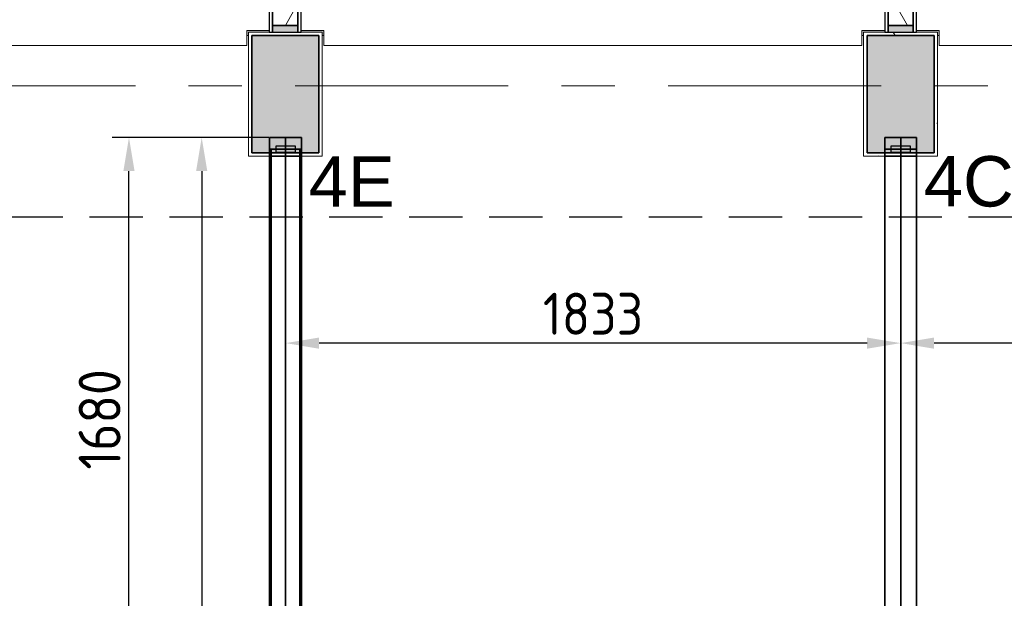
# Model space of a CAD drawing. Extents: x 2820 to 91013, y 1478 to 38178.
# Tile 101 of 182: x 27558 to 30492, y 34301 to 36025. Entities that reach past the tile are written whole.
import ezdxf
from ezdxf.enums import TextEntityAlignment as Align

# ---------------------------------------------------------------- set-up
doc = ezdxf.new("R2010")
doc.units = 0
doc.header["$LTSCALE"] = 50
doc.header["$PDSIZE"] = -5
doc.linetypes.add('HIDDEN2', pattern=[4.7625, 3.175, -1.5875])
doc.linetypes.add('Onderlegger 2e verdieping$0$stramien', pattern=[22.225, 12.7, -3.175, 3.175, -3.175])
doc.layers.get('0').update_dxf_attribs({"linetype": 'CONTINUOUS'})
doc.layers.get('DEFPOINTS').update_dxf_attribs({"linetype": 'CONTINUOUS'})
for name, color, linetype in [('AS-A38--_F----5', 2, 'CONTINUOUS'), ('AS-A38--_F---4-', 9, 'CONTINUOUS'), ('as-i38-e_f----5', 7, 'CONTINUOUS'), ('AS-I38-M_F----5_Wandmodulen', 7, 'CONTINUOUS'), ('AS-L38--', 7, 'CONTINUOUS'), ('AS-L38--_F----5', 7, 'CONTINUOUS'), ('AS-L38--_F---4-', 7, 'CONTINUOUS'), ('AS-L38--_F-23--', 3, 'CONTINUOUS'), ('AS-L38--_F1-----', 2, 'CONTINUOUS'), ('AS-L38--_F123--', 7, 'CONTINUOUS'), ('AS-L38GL_F---4-', 2, 'CONTINUOUS'), ('AS-L38GL_F123--', 3, 'CONTINUOUS'), ('AS-M38--_F123--_Wandlengte', 1, 'CONTINUOUS'), ('AS-T38--_F----5', 7, 'CONTINUOUS'), ('IWTEKST', 2, 'CONTINUOUS')]:
    doc.layers.add(name, color=color, linetype=linetype)
doc.layers.add('AS-I38-1_F----5', color=2, linetype='CONTINUOUS', plot=False)
doc.layers.add('IWHULPLIJN', color=40, linetype='CONTINUOUS', plot=False)
for name, color, linetype, lineweight in [('Onderlegger 2e verdieping$0$A-GENM', 8, 'CONTINUOUS', 18), ('Onderlegger 2e verdieping$0$A-GLAZ', 8, 'CONTINUOUS', 25), ('Onderlegger 2e verdieping$0$A-GLAZ-CWMG', 8, 'CONTINUOUS', 18), ('Onderlegger 2e verdieping$0$S-COLS', 8, 'CONTINUOUS', 18), ('Onderlegger 2e verdieping$0$S-GRID', 8, 'CONTINUOUS', 18)]:
    doc.layers.add(name, color=color, linetype=linetype, lineweight=lineweight)
doc.styles.get("Standard").update_dxf_attribs({"font": 'isocp.shx'})
doc.dimstyles.new('CWall_F2_Wandlengte', dxfattribs={"dimscale": 50, "dimtxt": 2.5, "dimasz": 2, "dimexe": 1, "dimexo": 1, "dimgap": 0.5, "dimtad": 1, "dimdec": 0, "dimdsep": 46, "dimtxsty": 'Standard', "dimcen": 2.5, "dimclrt": 2, "dimadec": 0, "dimazin": 0, "dimtfac": 1, "dimtdec": 0, "dimtix": 1, "dimtmove": 2, "dimatfit": 0, "dimfxl": 0, "dimtolj": 1, "dimtzin": 0, "dimarcsym": 0})
pattern_1 = [(60, (750, 2090), (-43300, 25000), [300, -50000]), (60, (820, 2164), (-43300, 25000), [100, -50000]), (60, (776, 2190), (-43300, 25000), [100, -50000]), (150, (910, 2170), (-25000, -43300), [200, -50000])]
pattern_2 = [(0, (822.5, 1360), (29.7656, 59.5312), [0, -59.5312])]
pattern_3 = [(60, (750, 1230), (-43300, 25000), [300, -50000]), (60, (820, 1304), (-43300, 25000), [100, -50000]), (60, (776, 1330), (-43300, 25000), [100, -50000]), (150, (910, 1310), (-25000, -43300), [200, -50000])]
pattern_4 = [(60, (750, 370), (-43300, 25000), [300, -50000]), (60, (820, 444), (-43300, 25000), [100, -50000]), (60, (776, 470), (-43300, 25000), [100, -50000]), (150, (910, 450), (-25000, -43300), [200, -50000])]
pattern_5 = [(0, (822.5, 1360), (31.75, 31.75), [15.875, -47.625]), (90, (830.438, 1352.062), (-31.75, 31.75), [15.875, -47.625])]

# ---------------------------------------------------------------- blocks, each defined once
blk = doc.blocks.new('Onderlegger 2e verdieping$0$42_KA leemstuc betonkolomafwerking - Type-V94-Plotview 2e Verdieping - schaal 1 op 100')
at = {"layer": 'Onderlegger 2e verdieping$0$A-GENM'}
h = blk.add_hatch(dxfattribs=at)
h.set_pattern_fill('FP_146', color=256, style=0, pattern_type=2)
h.set_pattern_definition([(0, (-30350.26, -35895.2), (406.4, 101.6), [33.528, -271.272, 33.528, -1896.872]), (0, (-30350.26, -35895.2), (406.4, 101.6), [-338.328, -271.272, 33.528, -576.072, -1016]), (0, (-30350.26, -35895.2), (406.4, 101.6), [-1219.2, 33.528, -271.272, 33.528, -677.672]), (0, (-30350.26, -35895.2), (406.4, 101.6), [-1557.528, -169.672, 33.528, -474.472]), (120, (-30197.86, -35844.4), (-291.18818, 301.15272), [33.528, -271.272, 33.528, -1896.872]), (120, (-30197.86, -35844.4), (-291.18818, 301.15272), [-338.328, -271.272, 33.528, -576.072, -1016]), (120, (-30197.86, -35844.4), (-291.18818, 301.15272), [-1219.2, 33.528, -271.272, 33.528, -677.672]), (120, (-30197.86, -35844.4), (-291.18818, 301.15272), [-1557.528, -169.672, 33.528, -474.472]), (240, (-30147.06, -35641.2), (-115.21182, -402.75272), [33.528, -271.272, 33.528, -1896.872]), (240, (-30147.06, -35641.2), (-115.21182, -402.75272), [-338.328, -271.272, 33.528, -576.072, -1016]), (240, (-30147.06, -35641.2), (-115.21182, -402.75272), [-1219.2, 33.528, -271.272, 33.528, -677.672]), (240, (-30147.06, -35641.2), (-115.21182, -402.75272), [-1557.528, -169.672, 33.528, -474.472])])
h.paths.add_polyline_path([(-277, -277), (-57, -277), (-57, 93), (-277, 93), (-277, 89.1)], flags=0)
h.paths.add_polyline_path([(-267, -267), (-267, 83), (-67, 83), (-67, -267)], flags=0)
for p, q in [((-57, 93), (-277, 93)), ((-277, 93), (-277, -277)), ((-57, -277), (-57, 93)), ((-267, 83), (-67, 83)), ((-267, -267), (-267, 83)), ((-67, 83), (-67, -267)), ((-277, -277), (-57, -277)), ((-67, -267), (-267, -267))]:
    blk.add_line(p, q, dxfattribs=at)
blk = doc.blocks.new('Onderlegger 2e verdieping$0$42_KA leemstuc betonkolomafwerking - Type-V95-Plotview 2e Verdieping - schaal 1 op 100')
at = {"layer": 'Onderlegger 2e verdieping$0$A-GENM'}
h = blk.add_hatch(dxfattribs=at)
h.set_pattern_fill('FP_147', color=256, style=0, pattern_type=2)
h.set_pattern_definition([(0, (-28516.93, -35895.2), (406.4, 101.6), [33.528, -271.272, 33.528, -1896.872]), (0, (-28516.93, -35895.2), (406.4, 101.6), [-338.328, -271.272, 33.528, -576.072, -1016]), (0, (-28516.93, -35895.2), (406.4, 101.6), [-1219.2, 33.528, -271.272, 33.528, -677.672]), (0, (-28516.93, -35895.2), (406.4, 101.6), [-1557.528, -169.672, 33.528, -474.472]), (120, (-28364.53, -35844.4), (-291.18818, 301.15272), [33.528, -271.272, 33.528, -1896.872]), (120, (-28364.53, -35844.4), (-291.18818, 301.15272), [-338.328, -271.272, 33.528, -576.072, -1016]), (120, (-28364.53, -35844.4), (-291.18818, 301.15272), [-1219.2, 33.528, -271.272, 33.528, -677.672]), (120, (-28364.53, -35844.4), (-291.18818, 301.15272), [-1557.528, -169.672, 33.528, -474.472]), (240, (-28313.73, -35641.2), (-115.21182, -402.75272), [33.528, -271.272, 33.528, -1896.872]), (240, (-28313.73, -35641.2), (-115.21182, -402.75272), [-338.328, -271.272, 33.528, -576.072, -1016]), (240, (-28313.73, -35641.2), (-115.21182, -402.75272), [-1219.2, 33.528, -271.272, 33.528, -677.672]), (240, (-28313.73, -35641.2), (-115.21182, -402.75272), [-1557.528, -169.672, 33.528, -474.472])])
h.paths.add_polyline_path([(-277, -277), (-57, -277), (-57, 93), (-277, 93), (-277, 89.1)], flags=0)
h.paths.add_polyline_path([(-67, -267), (-267, -267), (-267, 83), (-67, 83)], flags=0)
for p, q in [((-57, 93), (-277, 93)), ((-277, 93), (-277, -277)), ((-57, -277), (-57, 93)), ((-267, 83), (-67, 83)), ((-267, -267), (-267, 83)), ((-67, 83), (-67, -267)), ((-277, -277), (-57, -277)), ((-67, -267), (-267, -267))]:
    blk.add_line(p, q, dxfattribs=at)
blk = doc.blocks.new('Onderlegger 2e verdieping$0$22_KA_systeempanel_dicht - staal-V130-Plotview 2e Verdieping - schaal 1 op 100')
at = {"layer": 'Onderlegger 2e verdieping$0$A-GLAZ', "lineweight": 18}
h = blk.add_hatch(color=256, dxfattribs=at)
h.paths.add_polyline_path([(-50, -37.5), (-30, -37.5), (-30, 37.5), (-50, 37.5)], flags=0)
h.paths.add_polyline_path([(30, 37.5), (30, -37.5), (50, -37.5), (50, 37.5)], flags=0)
h = blk.add_hatch(dxfattribs=at)
h.set_pattern_fill('FP_203', color=256, style=0, pattern_type=2)
h.set_pattern_definition([(330, (-36038.2, 28349.6), (60, 103.92305), []), (30, (-36038.2, 28349.6), (-60, 103.92305), [])])
h.paths.add_polyline_path([(-30, -37.5), (30, -37.5), (30, 37.5), (-30, 37.5)], flags=0)
at = {"layer": 'Onderlegger 2e verdieping$0$A-GLAZ'}
for p, q in [((50, 47.5), (-50, 47.5)), ((-50, 47.5), (-50, 37.5)), ((-50, 37.5), (50, 37.5)), ((-30, 37.5), (-50, 37.5)), ((-50, 37.5), (-50, -37.5)), ((30, 37.5), (-30, 37.5)), ((-30, 37.5), (-30, -37.5)), ((-30, -37.5), (-30, 37.5)), ((30, -37.5), (30, 37.5)), ((50, 37.5), (30, 37.5)), ((30, 37.5), (30, -37.5)), ((50, 37.5), (50, 47.5)), ((50, -37.5), (50, 37.5)), ((50, -37.5), (-50, -37.5)), ((-50, -37.5), (-50, -47.5)), ((-50, -37.5), (-30, -37.5)), ((-50, -47.5), (50, -47.5)), ((-30, -37.5), (30, -37.5)), ((30, -37.5), (50, -37.5)), ((50, -47.5), (50, -37.5))]:
    blk.add_line(p, q, dxfattribs=at)
blk = doc.blocks.new('Onderlegger 2e verdieping$0$22_KA_systeempanel_dicht - staal-V131-Plotview 2e Verdieping - schaal 1 op 100')
at = {"layer": 'Onderlegger 2e verdieping$0$A-GLAZ', "lineweight": 18}
h = blk.add_hatch(color=256, dxfattribs=at)
h.paths.add_polyline_path([(-50, -37.5), (-30, -37.5), (-30, 37.5), (-50, 37.5)], flags=0)
h.paths.add_polyline_path([(30, -37.5), (50, -37.5), (50, 37.5), (30, 37.5)], flags=0)
h = blk.add_hatch(dxfattribs=at)
h.set_pattern_fill('FP_204', color=256, style=0, pattern_type=2)
h.set_pattern_definition([(330, (-36038.2, 30183.6), (60, 103.92305), []), (30, (-36038.2, 30183.6), (-60, 103.92305), [])])
h.paths.add_polyline_path([(-30, -37.5), (30, -37.5), (30, 37.5), (-30, 37.5)], flags=0)
at = {"layer": 'Onderlegger 2e verdieping$0$A-GLAZ'}
for p, q in [((50, 47.5), (-50, 47.5)), ((-50, 47.5), (-50, 37.5)), ((-50, 37.5), (50, 37.5)), ((-30, 37.5), (-50, 37.5)), ((-50, 37.5), (-50, -37.5)), ((30, 37.5), (-30, 37.5)), ((-30, 37.5), (-30, -37.5)), ((-30, -37.5), (-30, 37.5)), ((30, -37.5), (30, 37.5)), ((50, 37.5), (30, 37.5)), ((30, 37.5), (30, -37.5)), ((50, 37.5), (50, 47.5)), ((50, -37.5), (50, 37.5)), ((50, -37.5), (-50, -37.5)), ((-50, -37.5), (-50, -47.5)), ((-50, -37.5), (-30, -37.5)), ((-50, -47.5), (50, -47.5)), ((-30, -37.5), (30, -37.5)), ((30, -37.5), (50, -37.5)), ((50, -47.5), (50, -37.5))]:
    blk.add_line(p, q, dxfattribs=at)
blk = doc.blocks.new('Onderlegger 2e verdieping$0$vensterbank tweede verdieping - vensterbank tweede verdieping-11898810-Plotview 2e Verdieping - schaal 1 op 100')
at = {"layer": 'Onderlegger 2e verdieping$0$A-GLAZ', "lineweight": 18}
for p, q in [((28234.8, 35948.2), (28234.8, 35993.2)), ((28234.8, 35993.2), (28302.1, 35993.2)), ((28397.1, 35993.2), (28464.9, 35993.2)), ((28464.9, 35993.2), (28464.9, 35948.2)), ((30068.1, 35948.2), (30068.1, 35993.2)), ((30068.1, 35993.2), (30136.1, 35993.2)), ((30231.1, 35993.2), (30298.3, 35993.2)), ((30298.3, 35993.2), (30298.3, 35948.2)), ((26631.6, 35948.2), (28234.8, 35948.2)), ((28464.9, 35948.2), (30068.1, 35948.2)), ((30298.3, 35948.2), (31901.4, 35948.2))]:
    blk.add_line(p, q, dxfattribs=at)
blk = doc.blocks.new('Onderlegger 2e verdieping$0$28_KU_vloerrand 250x670 verdieping - 31090mm-1052746-Plotview 2e Verdieping - schaal 1 op 100')
at = {"layer": 'Onderlegger 2e verdieping$0$S-COLS'}
h = blk.add_hatch(color=256, dxfattribs=at)
h.paths.add_polyline_path([(250, -15526.7), (160, -15526.7), (160, -15542), (250, -15542)], flags=0)
h.paths.add_polyline_path([(250, -13693.3), (235, -13693.3), (235, -13923.5), (250, -13923.5), (250, -13918.3), (240, -13918.3), (240, -13698.3), (250, -13698.3)], flags=0)
h.paths.add_polyline_path([(250, -12090.2), (250, -12085), (240, -12085), (240, -11865), (250, -11865), (250, -11860), (235, -11860), (235, -12090.2), (243.9, -12090.2)], flags=0)
h.paths.add_polyline_path([(250, -10251.7), (240, -10251.7), (240, -10189.5), (235, -10189.5), (235, -10256.8), (250, -10256.8)], flags=0)
h.paths.add_polyline_path([(250, -10026.7), (235, -10026.7), (235, -10094.5), (240, -10094.5), (240, -10031.7), (250, -10031.7)], flags=0)
h.paths.add_polyline_path([(250, -8418.3), (240, -8418.3), (240, -8355.5), (235, -8355.5), (235, -8423.5), (250, -8423.5)], flags=0)
h.paths.add_polyline_path([(250, -8198.3), (250, -8193.3), (235, -8193.3), (235, -8260.5), (240, -8260.5), (240, -8198.3), (243.9, -8198.3)], flags=0)
h.paths.add_polyline_path([(250, -6585), (235, -6585), (235, -6590.2), (250, -6590.2)], flags=0)
h.paths.add_polyline_path([(250, -6360), (235, -6360), (235, -6370), (240, -6370), (240, -6364.5), (250, -6364.5)], flags=0)
h.paths.add_polyline_path([(250, -4526.7), (235, -4526.7), (235, -4756.8), (250, -4756.8), (250, -4752), (240, -4751.2), (240, -4531.2), (250, -4531.2)], flags=0)
h.paths.add_polyline_path([(250, -2905), (240, -2905), (240, -2695), (250, -2695), (250, -2693.3), (235, -2693.3), (235, -2923.5), (250, -2923.5), (250, -2908)], flags=0)
h.paths.add_polyline_path([(250, -1085), (240, -1085), (240, -1075), (250, -1075), (250, -860), (235, -860), (235, -1090.2), (250, -1090.2)], flags=0)
h.paths.add_polyline_path([(250, 973.3), (235, 973.3), (235, 743.2), (250, 743.2), (250, 748.3), (240, 748.3), (240, 968.3), (250, 968.3)], flags=0)
h.paths.add_polyline_path([(250, 2792), (250, 2806.7), (235, 2806.7), (235, 2791.7), (250, 2791.7)], flags=0)
h.paths.add_polyline_path([(250, 2576.5), (250, 2576.7), (243.9, 2576.5)], flags=0)
h.paths.add_polyline_path([(250, 2581.7), (250, 2591.7), (235, 2591.7), (235, 2581.7), (243.9, 2581.7)], flags=0)
h.paths.add_polyline_path([(250, 4415), (240, 4415), (240, 4635), (250, 4635), (250, 4640), (235, 4640), (235, 4409.8), (250, 4409.8)], flags=0)
h.paths.add_polyline_path([(250, 6243.2), (250, 6248.3), (240, 6248.3), (240, 6468.3), (250, 6468.3), (250, 6473.3), (235, 6473.3), (235, 6243.2), (243.9, 6243.2)], flags=0)
h.paths.add_polyline_path([(250, 8301.7), (250, 8306.7), (235, 8306.7), (235, 8076.5), (250, 8076.5), (250, 8081.7), (240, 8081.7), (240, 8301.7), (243.9, 8301.7)], flags=0)
h.paths.add_polyline_path([(250, 9909.8), (250, 9915), (240, 9915), (240, 10135), (250, 10135), (250, 10140), (235, 10140), (235, 9909.8), (243.9, 9909.8)], flags=0)
h.paths.add_polyline_path([(250, 11968.3), (250, 11973.3), (235, 11973.3), (235, 11743.2), (250, 11743.2), (250, 11748.3), (240, 11748.3), (240, 11968.3), (243.9, 11968.3)], flags=0)
h.paths.add_polyline_path([(250, 13801.7), (250, 13806.7), (235, 13806.7), (235, 13576.5), (250, 13576.5), (250, 13581.7), (240, 13581.7), (240, 13801.7), (243.9, 13801.7)], flags=0)
h.paths.add_polyline_path([(250, 15545), (160, 15545), (160, 15524.9), (235, 15524.9), (235, 15409.8), (250, 15409.8), (250, 15425)], flags=0)
at = {"layer": 'Onderlegger 2e verdieping$0$S-COLS', "color": 0}
for p, q in [((250, -8198.3), (250, -8193.3)), ((250, -8423.5), (250, -8418.3)), ((250, -10031.7), (250, -10026.7)), ((250, -10256.8), (250, -10251.7))]:
    blk.add_line(p, q, dxfattribs=at)
blk = doc.blocks.new('Onderlegger 2e verdieping')
at = {"layer": 'Onderlegger 2e verdieping$0$S-COLS', "lineweight": 5}
for points in [[(28449.6, 35628.2), (28449.6, 35978.2), (28249.6, 35978.2), (28249.6, 35628.2)], [(30283.6, 35628.2), (30283.6, 35978.2), (30083.6, 35978.2), (30083.6, 35628.2)]]:
    blk.add_hatch(color=256, dxfattribs=at).paths.add_polyline_path(points, flags=0)
at = {"layer": 'Onderlegger 2e verdieping$0$A-GLAZ-CWMG', "lineweight": 35}
for p, q in [((28397.4, 35618.2), (28302.4, 35618.2)), ((30230.8, 35618.2), (30135.8, 35618.2))]:
    blk.add_line(p, q, dxfattribs=at)
at = {"layer": 'Onderlegger 2e verdieping$0$S-COLS', "lineweight": 35}
for p, q in [((28449.6, 35978.2), (28249.6, 35978.2)), ((28249.6, 35978.2), (28249.6, 35628.2)), ((28449.6, 35628.2), (28449.6, 35978.2)), ((30283.6, 35978.2), (30083.6, 35978.2)), ((30083.6, 35978.2), (30083.6, 35628.2)), ((30283.6, 35628.2), (30283.6, 35978.2)), ((28249.6, 35628.2), (28449.6, 35628.2)), ((30083.6, 35628.2), (30283.6, 35628.2))]:
    blk.add_line(p, q, dxfattribs=at)
at = {"layer": 'Onderlegger 2e verdieping$0$S-GRID', "linetype": 'Onderlegger 2e verdieping$0$stramien'}
blk.add_line((2820.4, 35828.2), (55386.6, 35828.2), dxfattribs=at)
at = {"lineweight": 18, "rotation": 270.0000000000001}
blk.add_blockref('Onderlegger 2e verdieping$0$28_KU_vloerrand 250x670 verdieping - 31090mm-1052746-Plotview 2e Verdieping - schaal 1 op 100', (38491.6, 36228.2), dxfattribs=at)
at = {"layer": 'Onderlegger 2e verdieping$0$A-GENM'}
for name, p in [('Onderlegger 2e verdieping$0$42_KA leemstuc betonkolomafwerking - Type-V95-Plotview 2e Verdieping - schaal 1 op 100', (28516.9, 35895.2)), ('Onderlegger 2e verdieping$0$42_KA leemstuc betonkolomafwerking - Type-V94-Plotview 2e Verdieping - schaal 1 op 100', (30350.3, 35895.2))]:
    blk.add_blockref(name, p, dxfattribs=at)
at = {"layer": 'Onderlegger 2e verdieping$0$A-GLAZ'}
blk.add_blockref('Onderlegger 2e verdieping$0$vensterbank tweede verdieping - vensterbank tweede verdieping-11898810-Plotview 2e Verdieping - schaal 1 op 100', (0, 0), dxfattribs=at)
at = {"layer": 'Onderlegger 2e verdieping$0$A-GLAZ', "lineweight": 18, "rotation": 90}
for name, p in [('Onderlegger 2e verdieping$0$22_KA_systeempanel_dicht - staal-V130-Plotview 2e Verdieping - schaal 1 op 100', (28349.6, 36038.2)), ('Onderlegger 2e verdieping$0$22_KA_systeempanel_dicht - staal-V131-Plotview 2e Verdieping - schaal 1 op 100', (30183.6, 36038.2))]:
    blk.add_blockref(name, p, dxfattribs=at)
blk = doc.blocks.new('WandNr5o_CTA01')
at = {"layer": 'AS-T38--_F----5', "color": 0, "linetype": 'ByBlock'}
blk.add_circle((0, -18), 2.5, dxfattribs=at)
blk.add_attdef('WANDNR', text='', height=2.5, dxfattribs=at).set_placement((0, -18), align=Align.MIDDLE)
blk = doc.blocks.new('*D117')
at = {"layer": 'AS-M38--_F123--_Wandlengte', "color": 0, "lineweight": -2}
for p, q in [((28300.6, 35674.2), (28050.6, 35674.2)), ((28100.6, 35574.2), (28100.6, 32261.2)), ((28300.6, 32161.2), (28050.6, 32161.2))]:
    blk.add_line(p, q, dxfattribs=at)
at = {"layer": 'AS-M38--_F123--_Wandlengte', "color": 0}
for points in [[(28083.9, 35574.2), (28117.3, 35574.2), (28100.6, 35674.2)], [(28083.9, 32261.2), (28117.3, 32261.2), (28100.6, 32161.2)]]:
    blk.add_solid(points, dxfattribs=at)
at = {"layer": 'DEFPOINTS', "color": 0}
for p in [(28350.6, 35674.2), (28100.6, 32161.2), (28350.6, 32161.2)]:
    blk.add_point(p, dxfattribs=at)
at = {"layer": 'AS-M38--_F123--_Wandlengte', "color": 2, "insert": (28013.1, 33576.1), "char_height": 125, "attachment_point": 5, "rotation": 90}
blk.add_mtext('\\A1;3513', dxfattribs=at)
blk = doc.blocks.new('*D121')
at = {"layer": 'AS-M38--_F123--_Wandlengte', "color": 0, "lineweight": -2}
for p, q in [((32016.6, 37128.2), (32016.6, 35011.5)), ((30183.3, 35568.2), (30183.3, 35011.5)), ((31916.6, 35061.5), (30283.3, 35061.5))]:
    blk.add_line(p, q, dxfattribs=at)
at = {"layer": 'AS-M38--_F123--_Wandlengte', "color": 0}
for points in [[(30283.3, 35078.1), (30283.3, 35044.8), (30183.3, 35061.5)], [(31916.6, 35078.1), (31916.6, 35044.8), (32016.6, 35061.5)]]:
    blk.add_solid(points, dxfattribs=at)
at = {"layer": 'DEFPOINTS', "color": 0}
for p in [(32016.6, 37178.2), (30183.3, 35618.2), (30183.3, 35061.5)]:
    blk.add_point(p, dxfattribs=at)
at = {"layer": 'AS-M38--_F123--_Wandlengte', "color": 2, "insert": (31099.9, 35149), "char_height": 125, "attachment_point": 5}
blk.add_mtext('\\A1;1833', dxfattribs=at)
blk = doc.blocks.new('*D122')
at = {"layer": 'AS-M38--_F123--_Wandlengte', "color": 0, "lineweight": -2}
for p, q in [((28350.6, 35579.7), (28350.6, 35011.5)), ((30183.3, 35568.2), (30183.3, 35011.5)), ((30083.3, 35061.5), (28450.6, 35061.5))]:
    blk.add_line(p, q, dxfattribs=at)
at = {"layer": 'AS-M38--_F123--_Wandlengte', "color": 0}
for points in [[(28450.6, 35078.1), (28450.6, 35044.8), (28350.6, 35061.5)], [(30083.3, 35078.1), (30083.3, 35044.8), (30183.3, 35061.5)]]:
    blk.add_solid(points, dxfattribs=at)
at = {"layer": 'DEFPOINTS', "color": 0}
for p in [(28350.6, 35629.7, -600), (30183.3, 35618.2), (28350.6, 35061.5)]:
    blk.add_point(p, dxfattribs=at)
at = {"layer": 'AS-M38--_F123--_Wandlengte', "color": 2, "insert": (29266.9, 35149), "char_height": 125, "attachment_point": 5}
blk.add_mtext('\\A1;1833', dxfattribs=at)
blk = doc.blocks.new('Q0WDSTL-_CTA01')
at = {"layer": 'AS-L38--_F-23--'}
for p, q in [((0, 0.3), (0, 0.5)), ((0, -0.3), (0, -0.5))]:
    blk.add_line(p, q, dxfattribs=at)
at = {"layer": 'AS-L38--_F-23--', "color": 1}
blk.add_lwpolyline([(0, 0.3), (1, 0.3), (1, -0.3), (0, -0.3)], dxfattribs=at)
at = {"layer": 'AS-L38--_F1-----'}
blk.add_lwpolyline([(0, 0.5), (0, -0.5)], dxfattribs=at)
blk = doc.blocks.new('QSRT7---_CTA01')
at = {"layer": 'AS-L38--_F----5', "color": 0, "invisible_edges": 4}
for points in [[(0, 0), (0, 0, 60), (35, 0, 60), (35, 0)], [(0, 0, 60), (0, 0, 2660), (35, 0, 2660), (35, 0, 60)], [(0, 0, 2660), (0, 0, 2700), (35, 0, 2700), (35, 0, 2660)]]:
    blk.add_3dface(points, dxfattribs=at)
at = {"layer": 'AS-L38--_F---4-'}
for points in [[(35, 47.5), (35, 47.5, 60), (0, 47.5, 60), (0, 47.5)], [(35, 47.5, 60), (35, 47.5, 2660), (0, 47.5, 2660), (0, 47.5, 60)], [(35, 47.5, 2660), (35, 47.5, 2700), (0, 47.5, 2700), (0, 47.5, 2660)], [(0, 47.5), (0, 47.5, 60), (0, -47.5, 60), (0, -47.5)], [(0, 47.5, 60), (0, 47.5, 2660), (0, -47.5, 2660), (0, -47.5, 60)], [(0, 47.5, 2660), (0, 47.5, 2700), (0, -47.5, 2700), (0, -47.5, 2660)], [(35, 47.5, 2700), (0, 47.5, 2700), (0, -47.5, 2700), (35, -47.5, 2700)], [(0, -47.5), (0, -47.5, 60), (35, -47.5, 60), (35, -47.5)], [(0, -47.5, 60), (0, -47.5, 2660), (35, -47.5, 2660), (35, -47.5, 60)], [(0, -47.5, 2660), (0, -47.5, 2700), (35, -47.5, 2700), (35, -47.5, 2660)]]:
    blk.add_3dface(points, dxfattribs=at)
at = {"layer": 'AS-L38--_F123--', "color": 0}
blk.add_lwpolyline([(35, 47.5), (0, 47.5), (0, -47.5), (35, -47.5)], dxfattribs=at)
at = {"layer": 'DEFPOINTS'}
blk.add_point((0, 0, 2700), dxfattribs=at)
at = {"layer": 'AS-L38--', "color": 0, "xscale": 10, "yscale": 95, "zscale": 10, "rotation": 180}
blk.add_blockref('Q0WDSTL-_CTA01', (35, 0), dxfattribs=at)
at = {"layer": 'as-i38-e_f----5', "extrusion": (0, -1, 0)}
blk.add_text('4E', height=125, rotation=90, dxfattribs=at).set_placement((0, 2750), align=Align.MIDDLE_LEFT)
blk = doc.blocks.new('*D171')
at = {"layer": 'AS-M38--_F123--_Wandlengte', "color": 0, "lineweight": -2}
for p, q in [((28253.1, 35674.2), (27834, 35674.2)), ((27884, 34094.2), (27884, 35574.2)), ((27900.6, 33994.2), (27834, 33994.2))]:
    blk.add_line(p, q, dxfattribs=at)
at = {"layer": 'AS-M38--_F123--_Wandlengte', "color": 0}
for points in [[(27867.3, 35574.2), (27900.6, 35574.2), (27884, 35674.2)], [(27867.3, 34094.2), (27900.6, 34094.2), (27884, 33994.2)]]:
    blk.add_solid(points, dxfattribs=at)
at = {"layer": 'DEFPOINTS', "color": 0}
for p in [(27884, 35674.2), (28303.1, 35674.2), (27950.6, 33994.2)]:
    blk.add_point(p, dxfattribs=at)
at = {"layer": 'AS-M38--_F123--_Wandlengte', "color": 2, "insert": (27796.5, 34834.2), "char_height": 125, "attachment_point": 5, "rotation": 90}
blk.add_mtext('\\A1;1680', dxfattribs=at)
blk = doc.blocks.new('QEND10--_CTA01')
at = {"layer": 'AS-L38--_F----5', "color": 0, "invisible_edges": 1}
for points in [[(0, 0), (0, 0, 60), (35, 0, 60), (35, 0)], [(0, 0, 60), (0, 0, 2660), (35, 0, 2660), (35, 0, 60)], [(0, 0, 2660), (0, 0, 2700), (35, 0, 2700), (35, 0, 2660)]]:
    blk.add_3dface(points, dxfattribs=at)
at = {"layer": 'AS-L38--_F---4-'}
for points in [[(35, 47.5), (35, 47.5, 60), (0, 47.5, 60), (0, 47.5)], [(35, 47.5, 60), (35, 47.5, 2660), (0, 47.5, 2660), (0, 47.5, 60)], [(35, 47.5, 2660), (35, 47.5, 2700), (0, 47.5, 2700), (0, 47.5, 2660)], [(0, -47.5, 2700), (35, -47.5, 2700), (35, 47.5, 2700), (0, 47.5, 2700)], [(35, -47.5), (35, -47.5, 60), (35, 47.5, 60), (35, 47.5)], [(35, -47.5, 60), (35, -47.5, 2660), (35, 47.5, 2660), (35, 47.5, 60)], [(35, -47.5, 2660), (35, -47.5, 2700), (35, 47.5, 2700), (35, 47.5, 2660)], [(0, -47.5), (0, -47.5, 60), (35, -47.5, 60), (35, -47.5)], [(0, -47.5, 60), (0, -47.5, 2660), (35, -47.5, 2660), (35, -47.5, 60)], [(0, -47.5, 2660), (0, -47.5, 2700), (35, -47.5, 2700), (35, -47.5, 2660)]]:
    blk.add_3dface(points, dxfattribs=at)
at = {"layer": 'AS-L38--_F123--', "color": 0}
blk.add_lwpolyline([(0, -47.5), (35, -47.5), (35, 47.5), (0, 47.5)], dxfattribs=at)
at = {"layer": 'DEFPOINTS'}
blk.add_point((35, 0, 2700), dxfattribs=at)
at = {"layer": 'AS-L38--', "color": 0, "xscale": 10, "yscale": 95, "zscale": 10}
blk.add_blockref('Q0WDSTL-_CTA01', (0, 0), dxfattribs=at)
at = {"layer": 'as-i38-e_f----5', "extrusion": (0, -1, 0)}
blk.add_text('4E', height=125, rotation=90, dxfattribs=at).set_placement((35, 2750), align=Align.MIDDLE_LEFT)
blk = doc.blocks.new('QPGLAS--_CTA01')
at = {"layer": 'AS-L38--_F----5', "color": 0}
blk.add_3dface([(0, 0), (1, 0), (1, 0, 1), (0, 0, 1)], dxfattribs=at)
at = {"layer": 'AS-L38GL_F123--'}
blk.add_line((0, 0), (1, 0), dxfattribs=at)
at = {"layer": 'AS-L38GL_F---4-'}
mesh = blk.add_polymesh((6, 3), dxfattribs=at)
for k, corner in enumerate([(1, -0.45, 1), (1, -0.45), (1, -0.45), (0, -0.45, 1), (0, -0.45), (0, -0.45), (0, 0.45, 1), (0, 0.45), (0, -0.45), (1, 0.45, 1), (1, 0.45), (1, -0.45), (1, 0.45, 1), (1, 0.45, 1), (1, -0.45, 1), (0, 0.45, 1), (0, 0.45, 1), (0, -0.45, 1)]):
    mesh.set_mesh_vertex(divmod(k, 3), corner)
blk = doc.blocks.new('O4------_CTA01')
blk.add_blockref('QPGLAS--_CTA01', (0, 0))
blk = doc.blocks.new('BvnAans-_CTA01')
at = {"layer": 'AS-L38--_F----5', "color": 0, "invisible_edges": 10}
blk.add_3dface([(0, 0), (1, 0), (1, 0, 1), (0, 0, 1)], dxfattribs=at)
at = {"layer": 'AS-L38--_F---4-', "invisible_edges": 10}
for points in [[(0, 0.5), (1, 0.5), (1, 0.5, 1), (0, 0.5, 1)], [(0, -0.5), (1, -0.5), (1, -0.5, 1), (0, -0.5, 1)]]:
    blk.add_3dface(points, dxfattribs=at)
at = {"layer": 'AS-L38--_F---4-'}
blk.add_3dface([(0, -0.5, 1), (0, 0.5, 1), (1, 0.5, 1), (1, -0.5, 1)], dxfattribs=at)
blk = doc.blocks.new('OndrAans_CTA01')
at = {"layer": 'AS-L38--_F----5', "color": 0, "invisible_edges": 10}
blk.add_3dface([(0, 0), (1, 0), (1, 0, 1), (0, 0, 1)], dxfattribs=at)
at = {"layer": 'AS-L38--_F---4-', "invisible_edges": 10}
for points in [[(0, 0.5), (1, 0.5), (1, 0.5, 1), (0, 0.5, 1)], [(0, -0.5), (1, -0.5), (1, -0.5, 1), (0, -0.5, 1)]]:
    blk.add_3dface(points, dxfattribs=at)
at = {"layer": 'AS-L38--_F123--', "color": 0}
blk.add_3dface([(0, -0.5), (1, -0.5), (1, 0.5), (0, 0.5)], dxfattribs=at)
blk = doc.blocks.new('QWND5---_CTA01')
at = {"layer": 'AS-A38--_F----5', "extrusion": (0, -1, 0)}
h = blk.add_hatch(dxfattribs=at)
h.set_pattern_fill('GLAS2', color=256, scale=50, angle=60, style=0, pattern_type=2)
h.set_pattern_definition(pattern_1)
h.paths.add_polyline_path([(0, 1780), (1645, 1780), (1645, 2660), (0, 2660)])
h = blk.add_hatch(dxfattribs=at)
h.set_pattern_fill('GLAS2', color=256, scale=50, angle=60, style=0, pattern_type=2)
h.set_pattern_definition(pattern_3)
h.paths.add_polyline_path([(0, 940), (1645, 940), (1645, 1780), (0, 1780)])
h = blk.add_hatch(dxfattribs=at)
h.set_pattern_fill('GLAS2', color=256, scale=50, angle=60, style=0, pattern_type=2)
h.set_pattern_definition(pattern_4)
h.paths.add_polyline_path([(0, 60), (1645, 60), (1645, 940), (0, 940)])
h = blk.add_hatch(dxfattribs=at)
h.set_pattern_fill('DOTS', color=256, scale=37.5, style=0)
h.set_pattern_definition(pattern_2)
h.paths.add_polyline_path([(10, 950), (1635, 950), (1635, 1770), (10, 1770)])
at = {"layer": 'AS-A38--_F---4-', "extrusion": (0, -1, 0)}
h = blk.add_hatch(dxfattribs=at)
h.set_pattern_fill('GLAS2', color=256, scale=50, angle=60, style=0, pattern_type=2)
h.set_pattern_definition(pattern_1)
h.paths.add_polyline_path([(0, 1780), (1645, 1780), (1645, 2660), (0, 2660)])
h = blk.add_hatch(dxfattribs=at)
h.set_pattern_fill('GLAS2', color=256, scale=50, angle=60, style=0, pattern_type=2)
h.set_pattern_definition(pattern_3)
h.paths.add_polyline_path([(0, 940), (1645, 940), (1645, 1780), (0, 1780)])
h = blk.add_hatch(dxfattribs=at)
h.set_pattern_fill('GLAS2', color=256, scale=50, angle=60, style=0, pattern_type=2)
h.set_pattern_definition(pattern_4)
h.paths.add_polyline_path([(0, 60), (1645, 60), (1645, 940), (0, 940)])
h = blk.add_hatch(dxfattribs=at)
h.set_pattern_fill('DOTS', color=256, scale=37.5, style=0)
h.set_pattern_definition(pattern_2)
h.paths.add_polyline_path([(10, 950), (1635, 950), (1635, 1770), (10, 1770)])
h = blk.add_hatch(dxfattribs=at)
h.set_pattern_fill('GLAS2', color=256, scale=50, angle=60, style=0, pattern_type=2)
h.set_pattern_definition(pattern_1)
h.paths.add_polyline_path([(0, 1780), (1645, 1780), (1645, 2660), (0, 2660)])
h = blk.add_hatch(dxfattribs=at)
h.set_pattern_fill('GLAS2', color=256, scale=50, angle=60, style=0, pattern_type=2)
h.set_pattern_definition(pattern_3)
h.paths.add_polyline_path([(0, 940), (1645, 940), (1645, 1780), (0, 1780)])
h = blk.add_hatch(dxfattribs=at)
h.set_pattern_fill('GLAS2', color=256, scale=50, angle=60, style=0, pattern_type=2)
h.set_pattern_definition(pattern_4)
h.paths.add_polyline_path([(0, 60), (1645, 60), (1645, 940), (0, 940)])
h = blk.add_hatch(dxfattribs=at)
h.set_pattern_fill('DOTS', color=256, scale=37.5, style=0)
h.set_pattern_definition(pattern_2)
h.paths.add_polyline_path([(10, 950), (1635, 950), (1635, 1770), (10, 1770)])
at = {"layer": 'DEFPOINTS'}
blk.add_point((0, 0, 2700), dxfattribs=at)
at = {"layer": 'AS-L38--', "yscale": 95}
for name, p, xscale, zscale in [('BvnAans-_CTA01', (0, 0, 2660), 1645, 40), ('OndrAans_CTA01', (0, 0), 1645, 60), ('Q0WDSTL-_CTA01', (0, 0), 10, 10), ('O4------_CTA01', (0, 0, 940), 1645, 840), ('O4------_CTA01', (0, 0, 1780), 1645, 880), ('O4------_CTA01', (0, 0, 60), 1645, 880)]:
    blk.add_blockref(name, p, dxfattribs=dict(at, xscale=xscale, zscale=zscale))
at = {"layer": 'AS-L38--', "xscale": 10, "yscale": 95, "zscale": 10, "rotation": 180}
blk.add_blockref('Q0WDSTL-_CTA01', (1645, 0), dxfattribs=at)
at = {"layer": 'AS-I38-1_F----5', "extrusion": (0, -1, 0)}
blk.add_text('1', height=90, dxfattribs=at).set_placement((40, 130))
at = {"layer": 'AS-I38-M_F----5_Wandmodulen', "extrusion": (0, -1, 0)}
blk.add_text('GH', height=125, rotation=90, dxfattribs=at).set_placement((822.5, 2750), align=Align.MIDDLE_LEFT)
blk = doc.blocks.new('D1------_CTA01')
at = {"layer": 'AS-L38--_F----5', "color": 0}
blk.add_3dface([(0, 0), (1, 0), (1, 0, 1), (0, 0, 1)], dxfattribs=at)
at = {"layer": 'AS-L38--_F---4-'}
for points in [[(0, 0.5), (1, 0.5), (1, 0.5, 1), (0, 0.5, 1)], [(0, -0.5), (1, -0.5), (1, -0.5, 1), (0, -0.5, 1)]]:
    blk.add_3dface(points, dxfattribs=at)
blk = doc.blocks.new('QWND30--_CTA01')
at = {"layer": 'AS-A38--_F----5', "extrusion": (0, -1, 0)}
h = blk.add_hatch(dxfattribs=at)
h.set_pattern_fill('CROSS', color=256, scale=5, style=0)
h.set_pattern_definition(pattern_5)
h.paths.add_polyline_path([(0, 940), (1645, 940), (1645, 1780), (0, 1780)])
at = {"layer": 'AS-A38--_F---4-', "extrusion": (0, -1, 0)}
h = blk.add_hatch(dxfattribs=at)
h.set_pattern_fill('CROSS', color=256, scale=5, style=0)
h.set_pattern_definition(pattern_5)
h.paths.add_polyline_path([(0, 940), (1645, 940), (1645, 1780), (0, 1780)])
h = blk.add_hatch(dxfattribs=at)
h.set_pattern_fill('CROSS', color=256, scale=5, style=0)
h.set_pattern_definition(pattern_5)
h.paths.add_polyline_path([(0, 940), (1645, 940), (1645, 1780), (0, 1780)])
at = {"layer": 'AS-L38--', "xscale": 1645, "yscale": 95}
for name, p, zscale in [('BvnAans-_CTA01', (0, 0, 2660), 40), ('OndrAans_CTA01', (0, 0), 60), ('D1------_CTA01', (0, 0, 1780), 880), ('D1------_CTA01', (0, 0, 940), 840), ('D1------_CTA01', (0, 0, 60), 880)]:
    blk.add_blockref(name, p, dxfattribs=dict(at, zscale=zscale))
at = {"layer": 'AS-L38--', "xscale": 10, "yscale": 95, "zscale": 10, "rotation": 180}
blk.add_blockref('Q0WDSTL-_CTA01', (1645, 0), dxfattribs=at)
at = {"layer": 'AS-I38-M_F----5_Wandmodulen', "extrusion": (0, -1, 0)}
blk.add_text('AH-Z1', height=125, rotation=90, dxfattribs=at).set_placement((822.5, 2750), align=Align.MIDDLE_LEFT)

msp = doc.modelspace()

# ---------------------------------------------------------------- linework, layer by layer
at = {"layer": 'AS-L38--_F----5', "extrusion": (-1, 1.83691e-16, 2.22045e-16)}
for p, q in [((28350.6, 35617.2, 2700), (28350.6, 35617.2, 3063)), ((28350.6, 35617.2, 3063), (28350.6, 35437.2, 3063)), ((28350.6, 35437.2, 2700), (28350.6, 35617.2, 3063)), ((28350.6, 35437.2, 3063), (28350.6, 35617.2, 2700)), ((28350.6, 35437.2, 3063), (28350.6, 35437.2, 2700))]:
    msp.add_line(p, q, dxfattribs=at)
at = {"layer": 'AS-L38--_F----5', "extrusion": (1, -6.12303e-17, 2.22045e-16)}
for p, q in [((30183.6, 35617.2, 2700), (30183.6, 35617.2, 3063)), ((30183.6, 35617.2, 3063), (30183.6, 35437.2, 3063)), ((30183.6, 35437.2, 2700), (30183.6, 35617.2, 3063)), ((30183.6, 35437.2, 3063), (30183.6, 35617.2, 2700)), ((30183.6, 35437.2, 3063), (30183.6, 35437.2, 2700))]:
    msp.add_line(p, q, dxfattribs=at)
at = {"layer": 'IWHULPLIJN'}
for p, q in [((28350.6, 35617.2), (28350.6, 32161.2)), ((30183.6, 35617.2), (30183.6, 32161.2))]:
    msp.add_line(p, q, dxfattribs=at)
at = {"layer": 'IWTEKST', "linetype": 'HIDDEN2'}
msp.add_line((4906.6, 35438.2), (57185, 35438.2), dxfattribs=at)

# ---------------------------------------------------------------- block references
msp.add_blockref('Onderlegger 2e verdieping', (0, 0))
at = {"layer": 'AS-L38--'}
for name, p, rotation in [('QEND10--_CTA01', (30183.6, 35639.2), 90), ('QSRT7---_CTA01', (28350.6, 35674.2), 270), ('QWND30--_CTA01', (30183.6, 33994.2), 90), ('QWND5---_CTA01', (28350.6, 35639.2), 270)]:
    msp.add_blockref(name, p, dxfattribs=dict(at, rotation=rotation))
at = {"layer": 'AS-L38--', "extrusion": (-1, 0, 0)}
ref = msp.add_blockref('WandNr5o_CTA01', (-34779.7, -100, -28350.6), dxfattribs=dict(at, xscale=50, yscale=50, zscale=50))
ref.add_attrib('WANDNR', '5', dxfattribs={"layer": 'AS-T38--_F----5', "color": 0, "linetype": 'ByBlock', "extrusion": (-1, 0, 0), "height": 125}).set_placement((-34779.7, -1000, -28350.6), align=Align.MIDDLE)
at = {"layer": 'AS-L38--', "extrusion": (1, 0, 0)}
ref = msp.add_blockref('WandNr5o_CTA01', (34779.7, -100, 30183.6), dxfattribs=dict(at, xscale=50, yscale=50, zscale=50))
ref.add_attrib('WANDNR', '7', dxfattribs={"layer": 'AS-T38--_F----5', "color": 0, "linetype": 'ByBlock', "extrusion": (1, 0, 0), "height": 125}).set_placement((34779.7, -1000, 30183.6), align=Align.MIDDLE)

# ---------------------------------------------------------------- texts
at = {"layer": 'IWTEKST', "char_height": 150, "width": 3405, "attachment_point": 1}
for s, insert in [('{\\fArial|b0|i0|c0|p34;4C}', (30252.7, 35618.6, 120)), ('{\\fArial|b0|i0|c0|p34;4E}', (28419.4, 35617.6, 120))]:
    msp.add_mtext(s, dxfattribs=dict(at, insert=insert))

# ---------------------------------------------------------------- dimensions: what is measured, and where the dimension line sits
at = {"layer": 'AS-M38--_F123--_Wandlengte'}
for base, p1, p2, picture, middle in [((30183.3, 35061.5), (32016.6, 37178.2), (30183.3, 35618.2), '*D121', (31099.9, 35149)), ((28350.6, 35061.5), (30183.3, 35618.2), (28350.6, 35629.7, -600), '*D122', (29266.9, 35149))]:
    dim = msp.add_linear_dim(base=base, p1=p1, p2=p2, dimstyle='CWall_F2_Wandlengte', dxfattribs=at)
    dim.commit()
    dim.dimension.update_dxf_attribs({"geometry": picture, "text_midpoint": middle})
dim = msp.add_linear_dim(base=(27884, 35674.2), p1=(27950.6, 33994.2), p2=(28303.1, 35674.2), angle=90, dimstyle='CWall_F2_Wandlengte', dxfattribs=at)
dim.commit()
dim.dimension.update_dxf_attribs({"geometry": '*D171', "text_midpoint": (27796.5, 34834.2)})
dim = msp.add_linear_dim(base=(28100.6, 32161.2), p1=(28350.6, 35674.2), p2=(28350.6, 32161.2), angle=270, dimstyle='CWall_F2_Wandlengte', dxfattribs=at)
dim.commit()
dim.dimension.update_dxf_attribs({"geometry": '*D117', "text_midpoint": (28013.1, 33576.1), "dimtype": 161})

doc.saveas('drawing.dxf')
